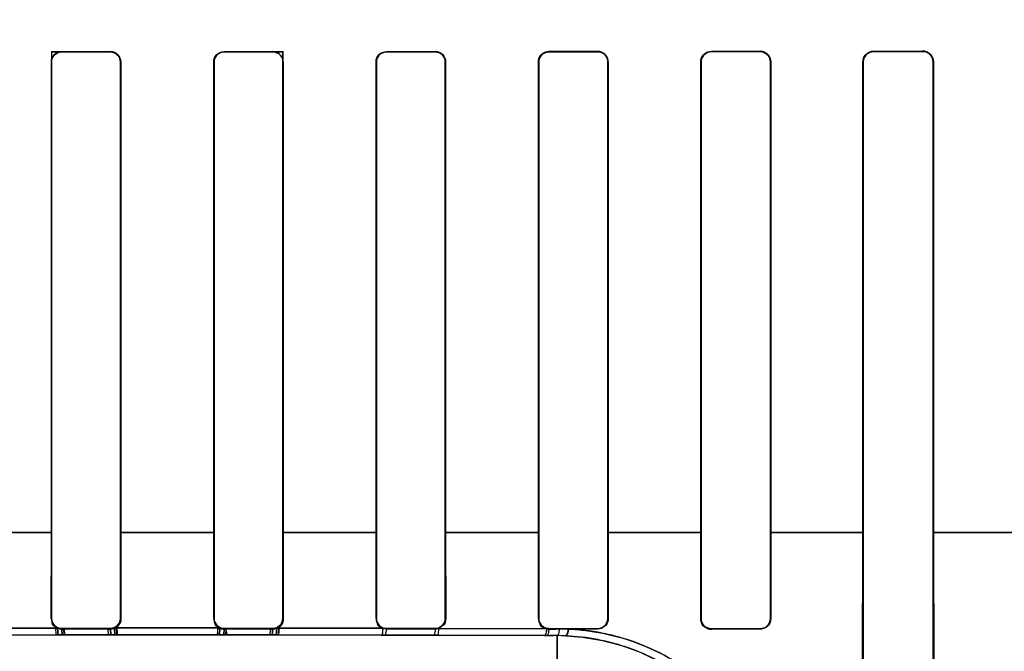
# Model space of a CAD drawing. Header units: millimetres. Extents: x 0 to 297, y 0 to 210.
# Tile 209 of 256: x 58.496 to 58.708, y 157.136 to 157.272. Entities that reach past the tile are written whole.
import ezdxf

# ---------------------------------------------------------------- set-up
doc = ezdxf.new("R2010")
doc.units = ezdxf.units.MM
doc.header["$LTSCALE"] = 16.335
doc.layers.get('0').update_dxf_attribs({"linetype": 'CONTINUOUS'})
for name, color, linetype in [('AXES_REF', 7, 'CONTINUOUS'), ('INTFCLR_1', 7, 'CONTINUOUS'), ('INTFCLR_72935', 7, 'CONTINUOUS')]:
    doc.layers.add(name, color=color, linetype=linetype)

msp = doc.modelspace()

# ---------------------------------------------------------------- linework, layer by layer
at = {"color": 7, "linetype": 'Continuous'}
for radius in [6.78708, 6.7865, 6.74304]:
    msp.add_circle((57.46373, 154.71146), radius, dxfattribs=at)
for radius, start, end in [(6.72, 278.277129, 261.722871), (6.874, 193.234383, 36.724612)]:
    msp.add_arc((57.46373, 154.71146), radius, start, end, dxfattribs=at)
at = {"layer": 'AXES_REF', "color": 9, "linetype": 'Continuous'}
for radius in [6.19116, 4.15]:
    msp.add_circle((57.46373, 154.71146), radius, dxfattribs=at)
at = {"layer": 'INTFCLR_1', "color": 9, "linetype": 'Continuous'}
for p, q in [((58.50518, 157.26518), (58.50518, 157.26511)), ((58.51568, 157.26511), (58.51568, 157.26518)), ((58.54018, 157.26518), (58.54018, 157.26511)), ((58.55068, 157.26511), (58.55068, 157.26518)), ((58.57518, 157.26519), (58.57518, 157.26512)), ((58.58568, 157.26512), (58.58568, 157.2652)), ((58.61018, 157.26521), (58.61018, 157.26514)), ((58.62068, 157.26515), (58.62068, 157.26522)), ((58.64518, 157.26525), (58.64518, 157.26517)), ((58.65568, 157.26518), (58.65568, 157.26526)), ((58.68018, 157.2653), (58.68018, 157.26522)), ((58.69068, 157.26523), (58.69068, 157.26531)), ((58.50302, 157.26295), (58.50295, 157.26295)), ((58.5179, 157.26295), (58.51783, 157.26295)), ((58.53802, 157.26295), (58.53795, 157.26295)), ((58.5529, 157.26295), (58.55283, 157.26295)), ((58.57301, 157.26295), (58.57294, 157.26295)), ((58.58792, 157.26295), (58.58785, 157.26295)), ((58.60799, 157.26295), (58.60792, 157.26295)), ((58.62295, 157.26295), (58.62287, 157.26295)), ((58.64296, 157.26295), (58.64289, 157.26295)), ((58.65799, 157.26295), (58.65791, 157.26295)), ((58.67792, 157.26295), (58.67784, 157.26295)), ((58.69304, 157.26295), (58.69296, 157.26295)), ((58.50303, 157.16145), (58.48284, 157.16145)), ((58.53803, 157.16145), (58.51781, 157.16145)), ((58.57302, 157.16145), (58.55283, 157.16145)), ((58.60799, 157.16145), (58.58785, 157.16145)), ((58.64296, 157.16145), (58.62287, 157.16145)), ((58.67792, 157.16145), (58.65791, 157.16145)), ((58.71286, 157.16145), (58.69296, 157.16145)), ((58.50294, 157.1429), (58.50301, 157.1429)), ((58.51784, 157.1429), (58.51791, 157.1429)), ((58.53794, 157.1429), (58.53802, 157.1429)), ((58.55284, 157.1429), (58.55291, 157.1429)), ((58.57293, 157.1429), (58.57301, 157.1429)), ((58.58785, 157.1429), (58.58793, 157.1429)), ((58.60791, 157.1429), (58.60799, 157.1429)), ((58.62288, 157.1429), (58.62295, 157.1429)), ((58.64288, 157.1429), (58.64296, 157.1429)), ((58.65791, 157.1429), (58.65799, 157.1429)), ((58.48148, 157.1408), (58.50429, 157.14084)), ((58.50442, 157.13936), (58.48174, 157.13932)), ((58.50518, 157.14074), (58.50518, 157.14066)), ((58.51574, 157.13937), (58.5053, 157.13936)), ((58.51568, 157.14066), (58.51568, 157.14074)), ((58.51659, 157.14086), (58.53927, 157.14086)), ((58.53921, 157.13937), (58.51664, 157.13937)), ((58.55055, 157.13936), (58.54011, 157.13937)), ((58.54018, 157.14074), (58.54018, 157.14066)), ((58.55068, 157.14066), (58.55068, 157.14074)), ((58.57411, 157.13932), (58.55143, 157.13936)), ((58.55156, 157.14084), (58.57437, 157.1408)), ((58.57492, 157.13932), (58.57411, 157.13932)), ((58.57518, 157.14065), (58.57492, 157.13932)), ((58.58536, 157.13929), (58.57492, 157.13932)), ((58.57518, 157.14073), (58.57518, 157.14065)), ((58.58609, 157.13929), (58.58536, 157.13929)), ((58.58568, 157.14065), (58.58568, 157.14072)), ((58.60921, 157.13921), (58.58609, 157.13929)), ((58.58642, 157.14077), (58.60967, 157.14069)), ((58.60972, 157.13921), (58.60921, 157.13921)), ((58.61018, 157.14071), (58.61018, 157.14063)), ((58.61193, 157.1392), (58.61046, 157.13921)), ((58.61193, 157.1392), (58.61193, 157.13186)), ((58.62068, 157.14062), (58.62068, 157.1407)), ((58.64518, 157.14068), (58.64518, 157.1406)), ((58.65568, 157.14058), (58.65568, 157.14066))]:
    msp.add_line(p, q, dxfattribs=at)
at = {"layer": 'INTFCLR_1', "color": 6, "linetype": 'Continuous'}
for p, q in [((58.62068, 157.26522), (58.61018, 157.26521)), ((58.50295, 157.16145), (58.50295, 157.26295)), ((58.50302, 157.16145), (58.50302, 157.26295)), ((58.51783, 157.26295), (58.51783, 157.16145)), ((58.5179, 157.26295), (58.5179, 157.16145)), ((58.53795, 157.16145), (58.53795, 157.26295)), ((58.53802, 157.16145), (58.53802, 157.26295)), ((58.55283, 157.26295), (58.55283, 157.16145)), ((58.5529, 157.26295), (58.5529, 157.16145)), ((58.57294, 157.16145), (58.57294, 157.26295)), ((58.57301, 157.16145), (58.57301, 157.26295)), ((58.58785, 157.26295), (58.58785, 157.16145)), ((58.58792, 157.26295), (58.58792, 157.16145)), ((58.60792, 157.16145), (58.60792, 157.26295)), ((58.60799, 157.16145), (58.60799, 157.26295)), ((58.62287, 157.26295), (58.62287, 157.16145)), ((58.62295, 157.26295), (58.62295, 157.16145)), ((58.64289, 157.16145), (58.64289, 157.26295)), ((58.64296, 157.16145), (58.64296, 157.26295)), ((58.65791, 157.26295), (58.65791, 157.16145)), ((58.65799, 157.26295), (58.65799, 157.16145)), ((58.67784, 157.16145), (58.67784, 157.26295)), ((58.67792, 157.16145), (58.67792, 157.26295)), ((58.69296, 157.26295), (58.69296, 157.16145)), ((58.69304, 157.26295), (58.69304, 157.16145)), ((58.50294, 157.1429), (58.50295, 157.16145)), ((58.50301, 157.1429), (58.50302, 157.16145)), ((58.51783, 157.16145), (58.51784, 157.1429)), ((58.5179, 157.16145), (58.51791, 157.1429)), ((58.53794, 157.1429), (58.53795, 157.16145)), ((58.53802, 157.1429), (58.53802, 157.16145)), ((58.55283, 157.16145), (58.55284, 157.1429)), ((58.5529, 157.16145), (58.55291, 157.1429)), ((58.57293, 157.1429), (58.57294, 157.16145)), ((58.57301, 157.1429), (58.57301, 157.16145)), ((58.58785, 157.16145), (58.58785, 157.1429)), ((58.58792, 157.16145), (58.58793, 157.1429)), ((58.60791, 157.1429), (58.60792, 157.16145)), ((58.60799, 157.1429), (58.60799, 157.16145)), ((58.62287, 157.16145), (58.62288, 157.1429)), ((58.62295, 157.16145), (58.62295, 157.1429)), ((58.64288, 157.1429), (58.64289, 157.16145)), ((58.64296, 157.1429), (58.64296, 157.16145)), ((58.65791, 157.16145), (58.65791, 157.1429)), ((58.65799, 157.16145), (58.65799, 157.1429)), ((58.67765, 157.09495), (58.67784, 157.16145)), ((58.67781, 157.09495), (58.67792, 157.16145)), ((58.69296, 157.16145), (58.69307, 157.09495)), ((58.69304, 157.16145), (58.69323, 157.09495)), ((58.51568, 157.14074), (58.50518, 157.14074)), ((58.50518, 157.14066), (58.51568, 157.14066)), ((58.55068, 157.14074), (58.54018, 157.14074)), ((58.54018, 157.14066), (58.55068, 157.14066)), ((58.57437, 157.1408), (58.57518, 157.14065)), ((58.58568, 157.14072), (58.57518, 157.14073)), ((58.57518, 157.14065), (58.58568, 157.14065)), ((58.62068, 157.1407), (58.61018, 157.14071)), ((58.61018, 157.14063), (58.61165, 157.14063)), ((58.61441, 157.14063), (58.61239, 157.14063)), ((58.62068, 157.14062), (58.61441, 157.14063)), ((58.65568, 157.14066), (58.64518, 157.14068)), ((58.65568, 157.14058), (58.64518, 157.1406))]:
    msp.add_line(p, q, dxfattribs=at)
at = {"layer": 'INTFCLR_1', "color": 7, "linetype": 'Continuous'}
for p, q in [((58.50382, 157.14099), (58.50392, 157.13936)), ((58.50392, 157.13936), (58.50574, 157.13936)), ((58.50442, 157.13936), (58.50429, 157.14084)), ((58.5053, 157.13936), (58.50442, 157.13936)), ((58.50518, 157.14066), (58.5053, 157.13936)), ((58.50574, 157.13936), (58.50565, 157.14061)), ((58.51513, 157.1406), (58.51523, 157.13937)), ((58.51523, 157.13937), (58.5171, 157.13937)), ((58.51574, 157.13937), (58.51568, 157.14066)), ((58.51664, 157.13937), (58.51574, 157.13937)), ((58.51658, 157.14085), (58.51664, 157.13937)), ((58.5171, 157.13937), (58.517, 157.14099)), ((58.5388, 157.141), (58.5387, 157.13937)), ((58.5387, 157.13937), (58.54056, 157.13937)), ((58.53921, 157.13937), (58.53927, 157.14085)), ((58.54011, 157.13937), (58.53921, 157.13937)), ((58.54018, 157.14066), (58.54011, 157.13937)), ((58.54056, 157.13937), (58.54066, 157.14061)), ((58.55014, 157.1406), (58.55006, 157.13936)), ((58.55006, 157.13936), (58.55187, 157.13936)), ((58.55055, 157.13936), (58.55068, 157.14066)), ((58.55143, 157.13936), (58.55055, 157.13936)), ((58.55156, 157.14084), (58.55143, 157.13936)), ((58.55187, 157.13936), (58.55197, 157.14098))]:
    msp.add_line(p, q, dxfattribs=at)
for points in [[(58.50429, 157.14084), (58.50438, 157.14081), (58.50448, 157.14077), (58.50458, 157.14074), (58.50468, 157.14072), (58.50477, 157.1407), (58.50487, 157.14068), (58.50497, 157.14067), (58.50508, 157.14066), (58.50518, 157.14066)], [(58.51568, 157.14066), (58.51578, 157.14066), (58.51588, 157.14067), (58.51598, 157.14068), (58.51609, 157.1407), (58.51619, 157.14072), (58.51629, 157.14075), (58.51639, 157.14078), (58.51649, 157.14081), (58.51658, 157.14085)], [(58.53927, 157.14085), (58.53937, 157.14081), (58.53947, 157.14078), (58.53956, 157.14075), (58.53966, 157.14072), (58.53977, 157.1407), (58.53987, 157.14068), (58.53997, 157.14067), (58.54007, 157.14066), (58.54018, 157.14066)], [(58.55068, 157.14066), (58.55078, 157.14066), (58.55088, 157.14067), (58.55098, 157.14068), (58.55108, 157.1407), (58.55118, 157.14072), (58.55128, 157.14074), (58.55137, 157.14077), (58.55147, 157.14081), (58.55156, 157.14084)], [(58.64429, 157.14077), (58.64438, 157.14074), (58.64448, 157.1407), (58.64458, 157.14068), (58.64468, 157.14065), (58.64478, 157.14063), (58.64488, 157.14061), (58.64498, 157.1406), (58.64508, 157.1406), (58.64518, 157.1406)]]:
    msp.add_lwpolyline(points, dxfattribs=at)
at = {"layer": 'INTFCLR_1', "color": 6, "linetype": 'Continuous'}
msp.add_arc((58.58568, 157.14291), 0.00227, 270.0342, 289.088, dxfattribs=at)
at = {"layer": 'INTFCLR_1', "color": 9, "linetype": 'Continuous'}
msp.add_arc((58.61172, 157.09186), 0.04735, 87.4189, 89.7475, dxfattribs=at)
at = {"layer": 'INTFCLR_1', "color": 6, "linetype": 'Continuous'}
for major_axis, start_param, end_param in [((0.36509, 0), -1.633151, -1.604356), ((0.38609, 0), -1.629755, -1.60253), ((0.36509, 0), -1.537236, -1.508442), ((0.38609, 0), -1.539062, -1.511838), ((0.36509, 0), -1.441011, -1.411947), ((0.38609, 0), -1.448107, -1.420655), ((0.38609, 0), -1.356116, -1.328192), ((0.36509, 0), -1.243846, -1.213314), ((0.38609, 0), -1.262235, -1.233556), ((0.36509, 0), -1.140627, -1.108745), ((0.38609, 0), -1.165445, -1.135656)]:
    msp.add_ellipse((58.52793, 157.26645), major_axis=major_axis, ratio=0.003491, start_param=start_param, end_param=end_param, dxfattribs=at)
for points, knots in [([(58.50295, 157.26295), (58.50295, 157.26352), (58.50342, 157.26471), (58.50461, 157.26518), (58.50518, 157.26518)], [0, 0, 0, 0, 0.50048, 1, 1, 1, 1]), ([(58.50302, 157.26295), (58.50302, 157.26346), (58.50343, 157.2646), (58.50458, 157.26511), (58.50518, 157.26511)], [0, 0, 0, 0, 0.459192, 1, 1, 1, 1]), ([(58.5179, 157.26295), (58.5179, 157.26347), (58.51749, 157.26464), (58.5163, 157.26518), (58.51568, 157.26518)], [0, 0, 0, 0, 0.453711, 1, 1, 1, 1]), ([(58.51568, 157.26511), (58.51623, 157.26511), (58.51737, 157.26465), (58.51783, 157.2635), (58.51783, 157.26295)], [0, 0, 0, 0, 0.500961, 1, 1, 1, 1]), ([(58.53795, 157.26295), (58.53795, 157.26352), (58.53843, 157.26471), (58.53961, 157.26518), (58.54018, 157.26518)], [0, 0, 0, 0, 0.500819, 1, 1, 1, 1]), ([(58.53802, 157.26295), (58.53802, 157.26345), (58.53842, 157.26459), (58.53958, 157.26511), (58.54018, 157.26511)], [0, 0, 0, 0, 0.453813, 1, 1, 1, 1]), ([(58.5529, 157.26295), (58.5529, 157.26348), (58.55248, 157.26465), (58.55129, 157.26518), (58.55068, 157.26518)], [0, 0, 0, 0, 0.459316, 1, 1, 1, 1]), ([(58.55068, 157.26511), (58.55123, 157.26511), (58.55237, 157.26465), (58.55283, 157.2635), (58.55283, 157.26295)], [0, 0, 0, 0, 0.501233, 1, 1, 1, 1]), ([(58.57294, 157.26295), (58.57294, 157.26352), (58.57342, 157.26471), (58.57461, 157.26519), (58.57518, 157.26519)], [0, 0, 0, 0, 0.499538, 1, 1, 1, 1]), ([(58.57301, 157.26295), (58.57301, 157.26346), (58.57342, 157.2646), (58.57458, 157.26512), (58.57518, 157.26512)], [0, 0, 0, 0, 0.455659, 1, 1, 1, 1]), ([(58.58792, 157.26295), (58.58792, 157.26347), (58.5875, 157.26466), (58.5863, 157.2652), (58.58568, 157.2652)], [0, 0, 0, 0, 0.453611, 1, 1, 1, 1]), ([(58.58568, 157.26512), (58.58623, 157.26512), (58.58739, 157.26466), (58.58785, 157.2635), (58.58785, 157.26295)], [0, 0, 0, 0, 0.502967, 1, 1, 1, 1]), ([(58.60792, 157.26295), (58.60792, 157.26353), (58.6084, 157.26474), (58.60962, 157.26522), (58.61021, 157.26522)], [0, 0, 0, 0, 0.492334, 1, 1, 1, 1]), ([(58.60799, 157.26295), (58.60799, 157.26346), (58.6084, 157.26461), (58.60957, 157.26514), (58.61018, 157.26514)], [0, 0, 0, 0, 0.450447, 1, 1, 1, 1]), ([(58.62068, 157.26515), (58.62124, 157.26515), (58.62241, 157.26467), (58.62287, 157.26351), (58.62287, 157.26295)], [0, 0, 0, 0, 0.506251, 1, 1, 1, 1]), ([(58.62295, 157.26295), (58.62295, 157.26347), (58.62253, 157.26466), (58.62133, 157.26522), (58.62071, 157.26522)], [0, 0, 0, 0, 0.452717, 1, 1, 1, 1]), ([(58.64289, 157.26295), (58.64289, 157.26347), (58.64329, 157.26467), (58.64452, 157.26525), (58.64518, 157.26525)], [0, 0, 0, 0, 0.439305, 1, 1, 1, 1]), ([(58.64296, 157.26295), (58.64296, 157.26346), (58.64336, 157.26462), (58.64455, 157.26517), (58.64518, 157.26517)], [0, 0, 0, 0, 0.445822, 1, 1, 1, 1]), ([(58.65568, 157.26526), (58.65622, 157.26526), (58.65744, 157.26483), (58.65799, 157.26359), (58.65799, 157.26295)], [0, 0, 0, 0, 0.45921, 1, 1, 1, 1]), ([(58.65568, 157.26518), (58.65626, 157.26518), (58.65745, 157.26469), (58.65791, 157.26351), (58.65791, 157.26295)], [0, 0, 0, 0, 0.511254, 1, 1, 1, 1]), ([(58.67784, 157.26295), (58.67784, 157.26347), (58.67825, 157.2647), (58.6795, 157.2653), (58.68018, 157.2653)], [0, 0, 0, 0, 0.432834, 1, 1, 1, 1]), ([(58.67792, 157.26295), (58.67792, 157.26345), (58.67831, 157.26464), (58.67953, 157.26522), (58.68018, 157.26522)], [0, 0, 0, 0, 0.434515, 1, 1, 1, 1]), ([(58.69068, 157.26531), (58.69124, 157.26531), (58.69249, 157.26486), (58.69304, 157.2636), (58.69304, 157.26295)], [0, 0, 0, 0, 0.467061, 1, 1, 1, 1]), ([(58.69068, 157.26523), (58.69114, 157.26523), (58.69232, 157.26488), (58.69296, 157.26365), (58.69296, 157.26295)], [0, 0, 0, 0, 0.396507, 1, 1, 1, 1]), ([(58.50518, 157.14074), (58.50468, 157.14074), (58.50354, 157.14113), (58.50301, 157.14229), (58.50301, 157.1429)], [0, 0, 0, 0, 0.448782, 1, 1, 1, 1]), ([(58.51784, 157.1429), (58.51784, 157.14234), (58.51737, 157.14119), (58.51622, 157.14074), (58.51568, 157.14074)], [0, 0, 0, 0, 0.507744, 1, 1, 1, 1]), ([(58.54018, 157.14074), (58.53969, 157.14074), (58.53855, 157.14113), (58.53802, 157.14229), (58.53802, 157.1429)], [0, 0, 0, 0, 0.443754, 1, 1, 1, 1]), ([(58.55284, 157.1429), (58.55284, 157.14234), (58.55237, 157.14119), (58.55122, 157.14074), (58.55068, 157.14074)], [0, 0, 0, 0, 0.506148, 1, 1, 1, 1]), ([(58.57518, 157.14073), (58.57463, 157.14073), (58.57347, 157.14119), (58.57301, 157.14234), (58.57301, 157.1429)], [0, 0, 0, 0, 0.496177, 1, 1, 1, 1]), ([(58.58785, 157.1429), (58.58785, 157.1424), (58.58745, 157.14125), (58.58628, 157.14072), (58.58568, 157.14072)], [0, 0, 0, 0, 0.451681, 1, 1, 1, 1]), ([(58.61018, 157.14071), (58.60962, 157.14071), (58.60845, 157.14118), (58.60799, 157.14234), (58.60799, 157.1429)], [0, 0, 0, 0, 0.499214, 1, 1, 1, 1]), ([(58.62288, 157.1429), (58.62288, 157.14239), (58.62247, 157.14124), (58.62129, 157.1407), (58.62068, 157.1407)], [0, 0, 0, 0, 0.450048, 1, 1, 1, 1]), ([(58.62295, 157.1429), (58.62296, 157.14237), (58.62253, 157.14117), (58.62131, 157.14062), (58.62068, 157.14062)], [0, 0, 0, 0, 0.453517, 1, 1, 1, 1]), ([(58.64518, 157.14068), (58.64461, 157.14068), (58.64342, 157.14116), (58.64296, 157.14234), (58.64296, 157.1429)], [0, 0, 0, 0, 0.503096, 1, 1, 1, 1]), ([(58.65791, 157.1429), (58.65791, 157.14239), (58.65751, 157.14121), (58.65631, 157.14066), (58.65568, 157.14066)], [0, 0, 0, 0, 0.446533, 1, 1, 1, 1]), ([(58.65799, 157.1429), (58.658, 157.14237), (58.65757, 157.14115), (58.65633, 157.14058), (58.65568, 157.14058)], [0, 0, 0, 0, 0.450128, 1, 1, 1, 1])]:
    msp.add_open_spline(points, degree=3, knots=knots, dxfattribs=at)
for points in [[(58.50429, 157.14084), (58.50378, 157.14107), (58.50311, 157.14148), (58.50311, 157.14204)], [(58.51658, 157.14085), (58.51703, 157.14105), (58.51765, 157.14137), (58.51765, 157.14185)], [(58.53927, 157.14085), (58.53876, 157.14108), (58.53811, 157.1415), (58.53811, 157.14205)], [(58.55156, 157.14084), (58.55201, 157.14104), (58.55264, 157.14134), (58.55264, 157.14183)], [(58.57437, 157.1408), (58.5739, 157.14098), (58.57323, 157.14128), (58.57323, 157.14179)], [(58.58793, 157.1429), (58.58793, 157.14237), (58.58787, 157.14159), (58.58737, 157.14142)], [(58.60967, 157.14069), (58.60911, 157.14082), (58.60827, 157.1411), (58.60828, 157.14167)]]:
    msp.add_open_spline(points, degree=3, dxfattribs=at)
at = {"layer": 'INTFCLR_1', "color": 7, "linetype": 'Continuous'}
for points, knots in [([(58.64518, 157.1406), (58.64459, 157.1406), (58.64337, 157.14109), (58.64287, 157.14231), (58.64288, 157.1429)], [0, 0, 0, 0, 0.500373, 1, 1, 1, 1]), ([(58.50565, 157.14061), (58.5053, 157.14054), (58.50468, 157.14069), (58.50424, 157.14086), (58.50379, 157.14091), (58.50382, 157.14099)], [0, 0, 0, 0, 0.563405, 0.866549, 1, 1, 1, 1]), ([(58.517, 157.14099), (58.51674, 157.14078), (58.51615, 157.14071), (58.51558, 157.14062), (58.51521, 157.14052), (58.51513, 157.1406)], [0, 0, 0, 0, 0.519911, 0.832095, 1, 1, 1, 1]), ([(58.54066, 157.14061), (58.5403, 157.14054), (58.53966, 157.1407), (58.53922, 157.14086), (58.53876, 157.14093), (58.5388, 157.141)], [0, 0, 0, 0, 0.571465, 0.870888, 1, 1, 1, 1]), ([(58.55197, 157.14098), (58.55172, 157.14078), (58.55114, 157.1407), (58.55058, 157.14062), (58.55022, 157.14052), (58.55014, 157.1406)], [0, 0, 0, 0, 0.519483, 0.832798, 1, 1, 1, 1])]:
    msp.add_open_spline(points, degree=3, knots=knots, dxfattribs=at)
msp.add_open_spline([(58.64288, 157.1429), (58.64288, 157.14234), (58.64297, 157.14155), (58.64349, 157.14133)], degree=3, dxfattribs=at)
at = {"layer": 'INTFCLR_1', "color": 9, "linetype": 'Continuous'}
for points, knots in [([(58.57437, 157.1408), (58.57435, 157.14045), (58.57426, 157.14007), (58.57426, 157.13934), (58.57411, 157.13932)], [0, 0, 0, 0, 0.702896, 1, 1, 1, 1]), ([(58.58568, 157.14065), (58.58566, 157.14032), (58.58559, 157.13996), (58.5855, 157.13931), (58.58536, 157.13929)], [0, 0, 0, 0, 0.697233, 1, 1, 1, 1]), ([(58.58642, 157.14077), (58.5864, 157.14042), (58.58632, 157.14002), (58.58625, 157.13931), (58.58609, 157.13929)], [0, 0, 0, 0, 0.696031, 1, 1, 1, 1]), ([(58.60967, 157.14069), (58.60964, 157.14033), (58.60958, 157.1399), (58.60938, 157.13922), (58.60921, 157.13921)], [0, 0, 0, 0, 0.680062, 1, 1, 1, 1]), ([(58.61018, 157.14063), (58.61015, 157.14029), (58.61009, 157.13987), (58.60989, 157.13922), (58.60972, 157.13921)], [0, 0, 0, 0, 0.679538, 1, 1, 1, 1]), ([(58.61239, 157.14063), (58.61236, 157.14028), (58.6123, 157.13986), (58.61209, 157.13921), (58.61193, 157.1392)], [0, 0, 0, 0, 0.677858, 1, 1, 1, 1]), ([(58.61441, 157.14063), (58.61437, 157.14027), (58.61429, 157.13982), (58.61403, 157.13916), (58.61385, 157.13915)], [0, 0, 0, 0, 0.673322, 1, 1, 1, 1]), ([(58.61385, 157.13915), (58.61503, 157.1391), (58.6168, 157.13895), (58.61914, 157.13863), (58.62254, 157.13802), (58.62747, 157.13667), (58.63213, 157.13465), (58.63505, 157.13306), (58.63692, 157.13195), (58.63999, 157.12992), (58.64395, 157.12668), (58.64704, 157.12339), (58.64887, 157.12112), (58.64998, 157.11964), (58.65173, 157.1171), (58.65378, 157.11348), (58.65537, 157.10985), (58.65633, 157.10709), (58.65705, 157.10464), (58.65768, 157.10189), (58.65809, 157.09917), (58.65827, 157.09707), (58.65832, 157.09562), (58.65832, 157.09444), (58.65824, 157.0939), (58.6582, 157.09347), (58.65812, 157.09346)], [0, 0, 0, 0, 0.050421, 0.075497, 0.100446, 0.197722, 0.292428, 0.31589, 0.339243, 0.384953, 0.472705, 0.556344, 0.576678, 0.596702, 0.635423, 0.707778, 0.773623, 0.803986, 0.832221, 0.882294, 0.923927, 0.949539, 0.971483, 0.987114, 0.99656, 1, 1, 1, 1]), ([(58.61441, 157.14063), (58.61566, 157.14057), (58.61751, 157.14041), (58.61996, 157.14006), (58.62354, 157.13941), (58.62872, 157.13796), (58.6336, 157.13578), (58.63665, 157.13407), (58.63861, 157.13288), (58.64183, 157.13069), (58.64598, 157.1272), (58.64921, 157.12367), (58.6511, 157.12123), (58.65227, 157.11964), (58.65408, 157.1169), (58.65621, 157.113), (58.65783, 157.10909), (58.65881, 157.10612), (58.65953, 157.10349), (58.66015, 157.10053), (58.66052, 157.0976), (58.66065, 157.09534), (58.66065, 157.09377), (58.66056, 157.09252), (58.66047, 157.09189), (58.66032, 157.09145), (58.66022, 157.09145)], [0, 0, 0, 0, 0.049845, 0.074639, 0.099313, 0.195591, 0.289496, 0.312794, 0.335998, 0.381462, 0.468915, 0.552488, 0.572841, 0.592896, 0.631711, 0.704365, 0.770606, 0.801203, 0.829668, 0.880205, 0.922282, 0.948199, 0.970438, 0.986335, 0.996048, 1, 1, 1, 1])]:
    msp.add_open_spline(points, degree=3, knots=knots, dxfattribs=at)
at = {"layer": 'INTFCLR_72935', "color": 6, "linetype": 'Continuous'}
for p, q in [((58.50295, 157.26518), (58.50295, 157.16145)), ((58.50295, 157.26518), (58.50302, 157.26511)), ((58.50302, 157.26511), (58.50302, 157.16145)), ((58.55283, 157.26511), (58.5529, 157.26518)), ((58.55283, 157.16145), (58.55283, 157.26511)), ((58.5529, 157.16145), (58.5529, 157.26518)), ((58.51783, 157.16145), (58.51783, 157.26295)), ((58.5179, 157.16145), (58.5179, 157.26295)), ((58.53795, 157.26295), (58.53795, 157.16145)), ((58.53802, 157.26295), (58.53802, 157.16145)), ((58.57294, 157.26295), (58.57294, 157.16145)), ((58.57301, 157.26295), (58.57301, 157.16145)), ((58.58785, 157.16145), (58.58785, 157.26295)), ((58.58792, 157.16145), (58.58792, 157.26295)), ((58.60792, 157.26295), (58.60792, 157.16145)), ((58.60799, 157.26295), (58.60799, 157.16145)), ((58.62287, 157.16145), (58.62287, 157.26295)), ((58.62295, 157.16145), (58.62295, 157.26295)), ((58.64289, 157.26295), (58.64289, 157.16145)), ((58.64296, 157.26295), (58.64296, 157.16145)), ((58.65791, 157.16145), (58.65791, 157.26295)), ((58.65799, 157.16145), (58.65799, 157.26295)), ((58.67784, 157.26295), (58.67784, 157.16145)), ((58.67792, 157.26295), (58.67792, 157.16145)), ((58.69296, 157.16145), (58.69296, 157.26295)), ((58.69304, 157.16145), (58.69304, 157.26295)), ((58.50294, 157.1429), (58.50295, 157.16145)), ((58.50302, 157.16145), (58.50301, 157.1429)), ((58.51784, 157.1429), (58.51783, 157.16145)), ((58.5179, 157.16145), (58.51791, 157.1429)), ((58.53794, 157.1429), (58.53795, 157.16145)), ((58.53802, 157.16145), (58.53802, 157.1429)), ((58.55284, 157.1429), (58.55283, 157.16145)), ((58.5529, 157.16145), (58.55291, 157.1429)), ((58.57293, 157.1429), (58.57294, 157.16145)), ((58.57301, 157.16145), (58.57301, 157.1429)), ((58.58785, 157.1429), (58.58785, 157.16145)), ((58.58792, 157.16145), (58.58793, 157.1429)), ((58.60791, 157.1429), (58.60792, 157.16145)), ((58.60799, 157.16145), (58.60799, 157.1429)), ((58.62288, 157.1429), (58.62287, 157.16145)), ((58.62295, 157.16145), (58.62295, 157.1429)), ((58.64288, 157.1429), (58.64289, 157.16145)), ((58.64296, 157.16145), (58.64296, 157.1429)), ((58.65791, 157.1429), (58.65791, 157.16145)), ((58.65799, 157.16145), (58.65799, 157.1429)), ((58.67765, 157.09495), (58.67784, 157.16145)), ((58.67792, 157.16145), (58.67781, 157.09495)), ((58.69307, 157.09495), (58.69296, 157.16145)), ((58.69304, 157.16145), (58.69323, 157.09495)), ((58.50518, 157.14074), (58.51568, 157.14074)), ((58.51568, 157.14067), (58.50518, 157.14067)), ((58.54018, 157.14074), (58.55068, 157.14074)), ((58.55068, 157.14067), (58.54018, 157.14067)), ((58.57518, 157.14066), (58.57438, 157.1408)), ((58.57518, 157.14073), (58.58568, 157.14073)), ((58.58568, 157.14065), (58.57518, 157.14066)), ((58.61018, 157.14071), (58.62068, 157.1407)), ((58.61239, 157.14063), (58.61091, 157.14063)), ((58.6143, 157.14063), (58.61239, 157.14063)), ((58.62068, 157.14063), (58.6143, 157.14063)), ((58.64518, 157.14068), (58.65568, 157.14067)), ((58.65568, 157.14059), (58.64518, 157.1406))]:
    msp.add_line(p, q, dxfattribs=at)
at = {"layer": 'INTFCLR_72935', "color": 9, "linetype": 'Continuous'}
for p, q in [((58.51568, 157.26518), (58.51568, 157.26511)), ((58.54018, 157.26511), (58.54018, 157.26518)), ((58.57518, 157.26512), (58.57518, 157.26519)), ((58.58568, 157.2652), (58.58568, 157.26512)), ((58.61018, 157.26514), (58.61018, 157.26521)), ((58.62068, 157.26522), (58.62068, 157.26515)), ((58.64518, 157.26517), (58.64518, 157.26525)), ((58.65568, 157.26526), (58.65568, 157.26518)), ((58.68018, 157.26522), (58.68018, 157.2653)), ((58.69068, 157.26531), (58.69068, 157.26523)), ((58.51783, 157.26295), (58.5179, 157.26295)), ((58.53795, 157.26295), (58.53802, 157.26295)), ((58.57294, 157.26295), (58.57301, 157.26295)), ((58.58785, 157.26295), (58.58792, 157.26295)), ((58.60792, 157.26295), (58.60799, 157.26295)), ((58.62287, 157.26295), (58.62295, 157.26295)), ((58.64289, 157.26295), (58.64296, 157.26295)), ((58.65791, 157.26295), (58.65799, 157.26295)), ((58.67784, 157.26295), (58.67792, 157.26295)), ((58.69296, 157.26295), (58.69304, 157.26295)), ((58.48283, 157.16145), (58.50302, 157.16145)), ((58.51782, 157.16145), (58.53804, 157.16145)), ((58.55283, 157.16145), (58.57302, 157.16145)), ((58.58785, 157.16145), (58.60799, 157.16145)), ((58.62287, 157.16145), (58.64296, 157.16145)), ((58.65791, 157.16145), (58.67792, 157.16145)), ((58.69296, 157.16145), (58.71286, 157.16145)), ((58.50301, 157.1429), (58.50294, 157.1429)), ((58.51791, 157.1429), (58.51784, 157.1429)), ((58.53802, 157.1429), (58.53794, 157.1429)), ((58.55291, 157.1429), (58.55284, 157.1429)), ((58.57301, 157.1429), (58.57293, 157.1429)), ((58.58793, 157.1429), (58.58785, 157.1429)), ((58.60799, 157.1429), (58.60791, 157.1429)), ((58.62295, 157.1429), (58.62288, 157.1429)), ((58.64296, 157.1429), (58.64288, 157.1429)), ((58.65799, 157.1429), (58.65791, 157.1429)), ((58.5043, 157.14084), (58.48147, 157.1408)), ((58.48173, 157.13932), (58.50443, 157.13936)), ((58.50518, 157.14067), (58.50518, 157.14074)), ((58.5053, 157.13936), (58.51574, 157.13937)), ((58.51568, 157.14074), (58.51568, 157.14067)), ((58.53928, 157.14086), (58.51658, 157.14086)), ((58.51663, 157.13937), (58.53922, 157.13937)), ((58.54011, 157.13937), (58.55055, 157.13936)), ((58.54018, 157.14067), (58.54018, 157.14074)), ((58.55068, 157.14074), (58.55068, 157.14067)), ((58.55142, 157.13936), (58.57412, 157.13932)), ((58.57438, 157.1408), (58.55155, 157.14084)), ((58.57412, 157.13932), (58.57492, 157.13932)), ((58.57518, 157.14066), (58.57492, 157.13932)), ((58.57492, 157.13932), (58.58536, 157.13929)), ((58.57518, 157.14066), (58.57518, 157.14073)), ((58.58536, 157.13929), (58.58608, 157.13929)), ((58.58568, 157.14073), (58.58568, 157.14065)), ((58.58608, 157.13929), (58.60923, 157.13921)), ((58.60969, 157.14069), (58.5864, 157.14077)), ((58.60923, 157.13921), (58.60972, 157.13921)), ((58.60972, 157.13921), (58.61119, 157.1392)), ((58.61018, 157.14064), (58.61018, 157.14071)), ((58.61193, 157.13186), (58.61193, 157.1392)), ((58.62068, 157.1407), (58.62068, 157.14063)), ((58.64518, 157.1406), (58.64518, 157.14068)), ((58.65568, 157.14067), (58.65568, 157.14059))]:
    msp.add_line(p, q, dxfattribs=at)
at = {"layer": 'INTFCLR_72935', "color": 7, "linetype": 'Continuous'}
for p, q in [((58.504, 157.13936), (58.50389, 157.14097)), ((58.50579, 157.13936), (58.504, 157.13936)), ((58.5043, 157.14084), (58.50443, 157.13936)), ((58.50443, 157.13936), (58.5053, 157.13936)), ((58.5053, 157.13936), (58.50518, 157.14067)), ((58.50571, 157.1406), (58.50579, 157.13936)), ((58.5153, 157.13937), (58.5152, 157.14062)), ((58.51714, 157.13937), (58.5153, 157.13937)), ((58.51568, 157.14067), (58.51574, 157.13937)), ((58.51574, 157.13937), (58.51663, 157.13937)), ((58.51663, 157.13937), (58.51657, 157.14085)), ((58.51704, 157.141), (58.51714, 157.13937)), ((58.54061, 157.13937), (58.53877, 157.13937)), ((58.53928, 157.14085), (58.53922, 157.13937)), ((58.53922, 157.13937), (58.54011, 157.13937)), ((58.54011, 157.13937), (58.54018, 157.14067)), ((58.55012, 157.13936), (58.55021, 157.14062)), ((58.55191, 157.13936), (58.55012, 157.13936)), ((58.55068, 157.14067), (58.55055, 157.13936)), ((58.55055, 157.13936), (58.55142, 157.13936)), ((58.55142, 157.13936), (58.55155, 157.14084)), ((58.55202, 157.14099), (58.55191, 157.13936))]:
    msp.add_line(p, q, dxfattribs=at)
for points in [[(58.50518, 157.14067), (58.50508, 157.14067), (58.50498, 157.14067), (58.50488, 157.14069), (58.50478, 157.1407), (58.50468, 157.14072), (58.50458, 157.14075), (58.50449, 157.14077), (58.50439, 157.14081), (58.5043, 157.14084)], [(58.51657, 157.14085), (58.51648, 157.14082), (58.51638, 157.14078), (58.51628, 157.14075), (58.51618, 157.14073), (58.51608, 157.1407), (58.51598, 157.14069), (58.51588, 157.14068), (58.51578, 157.14067), (58.51568, 157.14067)], [(58.54018, 157.14067), (58.54007, 157.14067), (58.53997, 157.14068), (58.53987, 157.14069), (58.53977, 157.1407), (58.53967, 157.14073), (58.53957, 157.14075), (58.53947, 157.14078), (58.53938, 157.14082), (58.53928, 157.14085)], [(58.55155, 157.14084), (58.55146, 157.14081), (58.55136, 157.14077), (58.55127, 157.14075), (58.55117, 157.14072), (58.55107, 157.1407), (58.55097, 157.14069), (58.55088, 157.14067), (58.55078, 157.14067), (58.55068, 157.14067)], [(58.64518, 157.1406), (58.64508, 157.1406), (58.64498, 157.14061), (58.64488, 157.14062), (58.64478, 157.14064), (58.64468, 157.14065), (58.64458, 157.14068), (58.64448, 157.14071), (58.64439, 157.14074), (58.64429, 157.14078)]]:
    msp.add_lwpolyline(points, dxfattribs=at)
at = {"layer": 'INTFCLR_72935', "color": 6, "linetype": 'Continuous'}
msp.add_arc((58.61018, 157.14291), 0.00227, 257.4992, 269.935, dxfattribs=at)
for major_axis, start_param, end_param in [((0.36509, 0), -1.639268, -1.604356), ((0.38609, 0), -1.635348, -1.60253), ((0.36509, 0), -1.537236, -1.502325), ((0.38609, 0), -1.539062, -1.506245), ((0.36509, 0), -1.441011, -1.411947), ((0.38609, 0), -1.448107, -1.420655), ((0.36509, 0), -1.343557, -1.313932), ((0.38609, 0), -1.356116, -1.328192), ((0.36509, 0), -1.243846, -1.213314), ((0.38609, 0), -1.262235, -1.233556), ((0.36509, 0), -1.140627, -1.108745), ((0.38609, 0), -1.165445, -1.135656)]:
    msp.add_ellipse((58.52793, 157.26645), major_axis=major_axis, ratio=0.003491, start_param=start_param, end_param=end_param, dxfattribs=at)
for points, knots in [([(58.51568, 157.26518), (58.51625, 157.26518), (58.51744, 157.2647), (58.5179, 157.26352), (58.5179, 157.26295)], [0, 0, 0, 0, 0.506297, 1, 1, 1, 1]), ([(58.51783, 157.26295), (58.51783, 157.26345), (58.51743, 157.26459), (58.51628, 157.26511), (58.51568, 157.26511)], [0, 0, 0, 0, 0.453813, 1, 1, 1, 1]), ([(58.53795, 157.26295), (58.53795, 157.26347), (58.53836, 157.26464), (58.53956, 157.26518), (58.54018, 157.26518)], [0, 0, 0, 0, 0.453711, 1, 1, 1, 1]), ([(58.54018, 157.26511), (58.53962, 157.26511), (58.53847, 157.26464), (58.53802, 157.2635), (58.53802, 157.26295)], [0, 0, 0, 0, 0.506381, 1, 1, 1, 1]), ([(58.57294, 157.26295), (58.57294, 157.26347), (58.57336, 157.26465), (58.57456, 157.26519), (58.57518, 157.26519)], [0, 0, 0, 0, 0.455466, 1, 1, 1, 1]), ([(58.57518, 157.26512), (58.57461, 157.26512), (58.57346, 157.26464), (58.57301, 157.2635), (58.57301, 157.26295)], [0, 0, 0, 0, 0.510179, 1, 1, 1, 1]), ([(58.58568, 157.2652), (58.58626, 157.2652), (58.58745, 157.26471), (58.58792, 157.26352), (58.58792, 157.26295)], [0, 0, 0, 0, 0.509348, 1, 1, 1, 1]), ([(58.58785, 157.26295), (58.58785, 157.26346), (58.58744, 157.2646), (58.58628, 157.26512), (58.58568, 157.26512)], [0, 0, 0, 0, 0.453787, 1, 1, 1, 1]), ([(58.60792, 157.26295), (58.60792, 157.26347), (58.60834, 157.26466), (58.60954, 157.26521), (58.61018, 157.26521)], [0, 0, 0, 0, 0.449916, 1, 1, 1, 1]), ([(58.61018, 157.26514), (58.60961, 157.26514), (58.60845, 157.26466), (58.60799, 157.2635), (58.60799, 157.26295)], [0, 0, 0, 0, 0.508383, 1, 1, 1, 1]), ([(58.62295, 157.26295), (58.62295, 157.26347), (58.62254, 157.26466), (58.62132, 157.26522), (58.62068, 157.26522)], [0, 0, 0, 0, 0.442115, 1, 1, 1, 1]), ([(58.62287, 157.26295), (58.62287, 157.26346), (58.62247, 157.26461), (58.62129, 157.26515), (58.62068, 157.26515)], [0, 0, 0, 0, 0.449607, 1, 1, 1, 1]), ([(58.64289, 157.26295), (58.64289, 157.26347), (58.6433, 157.26468), (58.64453, 157.26525), (58.64518, 157.26525)], [0, 0, 0, 0, 0.444674, 1, 1, 1, 1]), ([(58.64518, 157.26517), (58.6446, 157.26517), (58.64342, 157.26468), (58.64296, 157.26351), (58.64296, 157.26295)], [0, 0, 0, 0, 0.512923, 1, 1, 1, 1]), ([(58.65799, 157.26295), (58.65799, 157.26347), (58.65758, 157.26468), (58.65634, 157.26526), (58.65568, 157.26526)], [0, 0, 0, 0, 0.436747, 1, 1, 1, 1]), ([(58.65791, 157.26295), (58.65791, 157.26346), (58.6575, 157.26463), (58.65631, 157.26518), (58.65568, 157.26518)], [0, 0, 0, 0, 0.443691, 1, 1, 1, 1]), ([(58.67784, 157.26295), (58.67784, 157.26348), (58.67825, 157.2647), (58.6795, 157.2653), (58.68018, 157.2653)], [0, 0, 0, 0, 0.43647, 1, 1, 1, 1]), ([(58.68018, 157.26522), (58.67972, 157.26522), (58.67854, 157.26486), (58.67792, 157.26364), (58.67792, 157.26295)], [0, 0, 0, 0, 0.400765, 1, 1, 1, 1]), ([(58.69304, 157.26295), (58.69304, 157.26347), (58.69263, 157.26471), (58.69136, 157.26532), (58.69068, 157.26531)], [0, 0, 0, 0, 0.429292, 1, 1, 1, 1]), ([(58.69296, 157.26295), (58.69296, 157.26346), (58.69256, 157.26466), (58.69133, 157.26523), (58.69068, 157.26523)], [0, 0, 0, 0, 0.436653, 1, 1, 1, 1]), ([(58.50301, 157.1429), (58.50301, 157.14234), (58.50349, 157.14119), (58.50463, 157.14074), (58.50518, 157.14074)], [0, 0, 0, 0, 0.509125, 1, 1, 1, 1]), ([(58.51568, 157.14074), (58.51617, 157.14074), (58.5173, 157.14113), (58.51784, 157.14229), (58.51784, 157.1429)], [0, 0, 0, 0, 0.443757, 1, 1, 1, 1]), ([(58.53802, 157.1429), (58.53802, 157.14236), (58.53848, 157.14121), (58.53962, 157.14074), (58.54018, 157.14074)], [0, 0, 0, 0, 0.498617, 1, 1, 1, 1]), ([(58.55068, 157.14074), (58.55117, 157.14074), (58.55231, 157.14114), (58.55284, 157.1423), (58.55284, 157.1429)], [0, 0, 0, 0, 0.448783, 1, 1, 1, 1]), ([(58.57301, 157.1429), (58.57301, 157.14236), (58.57346, 157.14121), (58.57461, 157.14073), (58.57518, 157.14073)], [0, 0, 0, 0, 0.48975, 1, 1, 1, 1]), ([(58.58568, 157.14073), (58.58618, 157.14073), (58.58733, 157.14113), (58.58785, 157.1423), (58.58785, 157.1429)], [0, 0, 0, 0, 0.45229, 1, 1, 1, 1]), ([(58.60799, 157.1429), (58.60799, 157.14237), (58.60843, 157.14121), (58.6096, 157.14071), (58.61018, 157.14071)], [0, 0, 0, 0, 0.482108, 1, 1, 1, 1]), ([(58.62068, 157.1407), (58.62119, 157.1407), (58.62235, 157.14111), (58.62288, 157.14229), (58.62288, 157.1429)], [0, 0, 0, 0, 0.455061, 1, 1, 1, 1]), ([(58.62295, 157.1429), (58.62296, 157.14237), (58.62253, 157.14117), (58.62131, 157.14063), (58.62068, 157.14063)], [0, 0, 0, 0, 0.458574, 1, 1, 1, 1]), ([(58.64296, 157.1429), (58.64296, 157.14235), (58.64341, 157.14117), (58.6446, 157.14068), (58.64518, 157.14068)], [0, 0, 0, 0, 0.488882, 1, 1, 1, 1]), ([(58.65568, 157.14067), (58.6562, 157.14067), (58.65739, 157.14109), (58.65791, 157.14229), (58.65791, 157.1429)], [0, 0, 0, 0, 0.461679, 1, 1, 1, 1]), ([(58.65799, 157.1429), (58.658, 157.14237), (58.65756, 157.14114), (58.65632, 157.14059), (58.65568, 157.14059)], [0, 0, 0, 0, 0.454823, 1, 1, 1, 1])]:
    msp.add_open_spline(points, degree=3, knots=knots, dxfattribs=at)
for points in [[(58.5043, 157.14084), (58.50385, 157.14103), (58.50321, 157.14134), (58.50321, 157.14183)], [(58.51791, 157.1429), (58.51791, 157.14241), (58.51787, 157.14169), (58.51741, 157.14149)], [(58.53928, 157.14085), (58.53883, 157.14105), (58.5382, 157.14137), (58.5382, 157.14186)], [(58.55291, 157.1429), (58.55291, 157.14233), (58.55278, 157.14154), (58.55225, 157.14131)], [(58.57438, 157.1408), (58.57392, 157.14098), (58.57325, 157.14126), (58.57325, 157.14176)], [(58.58793, 157.1429), (58.58793, 157.14237), (58.58787, 157.14158), (58.58736, 157.14141)], [(58.60969, 157.14069), (58.60915, 157.14081), (58.60831, 157.14106), (58.60831, 157.14162)]]:
    msp.add_open_spline(points, degree=3, dxfattribs=at)
at = {"layer": 'INTFCLR_72935', "color": 7, "linetype": 'Continuous'}
for points, knots in [([(58.64288, 157.1429), (58.64288, 157.14232), (58.64336, 157.1411), (58.64458, 157.1406), (58.64518, 157.1406)], [0, 0, 0, 0, 0.494566, 1, 1, 1, 1]), ([(58.50389, 157.14097), (58.50415, 157.14078), (58.50472, 157.1407), (58.50527, 157.14063), (58.50563, 157.14053), (58.50571, 157.1406)], [0, 0, 0, 0, 0.518076, 0.832277, 1, 1, 1, 1]), ([(58.5152, 157.14062), (58.51555, 157.14055), (58.51618, 157.1407), (58.51662, 157.14086), (58.51707, 157.14092), (58.51704, 157.141)], [0, 0, 0, 0, 0.568752, 0.869371, 1, 1, 1, 1]), ([(58.53877, 157.13937), (58.53881, 157.13939), (58.53879, 157.1396), (58.53884, 157.13989), (58.5389, 157.14026), (58.53874, 157.14081), (58.53928, 157.1407), (58.53928, 157.14085)], [0, 0, 0, 0, 0.069376, 0.265315, 0.566876, 0.74074, 1, 1, 1, 1]), ([(58.53928, 157.14085), (58.53943, 157.14067), (58.53982, 157.14069), (58.5405, 157.1405), (58.54052, 157.14069)], [0, 0, 0, 0, 0.55351, 1, 1, 1, 1]), ([(58.54052, 157.14069), (58.5406, 157.14053), (58.5405, 157.14018), (58.54082, 157.13975), (58.54064, 157.13955), (58.54065, 157.13937), (58.54061, 157.13937)], [0, 0, 0, 0, 0.392392, 0.735874, 0.930509, 1, 1, 1, 1]), ([(58.55021, 157.14062), (58.55055, 157.14055), (58.55117, 157.14069), (58.5516, 157.14086), (58.55205, 157.14091), (58.55202, 157.14099)], [0, 0, 0, 0, 0.560677, 0.865018, 1, 1, 1, 1])]:
    msp.add_open_spline(points, degree=3, knots=knots, dxfattribs=at)
msp.add_open_spline([(58.64429, 157.14078), (58.64375, 157.141), (58.64305, 157.14143), (58.64306, 157.14201)], degree=3, dxfattribs=at)
at = {"layer": 'INTFCLR_72935', "color": 9, "linetype": 'Continuous'}
for points, knots in [([(58.57438, 157.1408), (58.57437, 157.14045), (58.57428, 157.14007), (58.57427, 157.13934), (58.57412, 157.13932)], [0, 0, 0, 0, 0.702889, 1, 1, 1, 1]), ([(58.58568, 157.14065), (58.58566, 157.14033), (58.58559, 157.13996), (58.5855, 157.13931), (58.58536, 157.13929)], [0, 0, 0, 0, 0.697213, 1, 1, 1, 1]), ([(58.5864, 157.14077), (58.58638, 157.14042), (58.58631, 157.14002), (58.58623, 157.13931), (58.58608, 157.13929)], [0, 0, 0, 0, 0.69604, 1, 1, 1, 1]), ([(58.60969, 157.14069), (58.60966, 157.14033), (58.6096, 157.1399), (58.6094, 157.13922), (58.60923, 157.13921)], [0, 0, 0, 0, 0.680046, 1, 1, 1, 1]), ([(58.61018, 157.14064), (58.61015, 157.14029), (58.61009, 157.13987), (58.60989, 157.13922), (58.60972, 157.13921)], [0, 0, 0, 0, 0.679554, 1, 1, 1, 1]), ([(58.61239, 157.14063), (58.61236, 157.14029), (58.6123, 157.13986), (58.61209, 157.13921), (58.61193, 157.1392)], [0, 0, 0, 0, 0.677877, 1, 1, 1, 1]), ([(58.6143, 157.14063), (58.61426, 157.14027), (58.61418, 157.13982), (58.61392, 157.13916), (58.61375, 157.13916)], [0, 0, 0, 0, 0.673575, 1, 1, 1, 1]), ([(58.65812, 157.09346), (58.65819, 157.09347), (58.65824, 157.09384), (58.65831, 157.0943), (58.65832, 157.0953), (58.65829, 157.09726), (58.65794, 157.10065), (58.65719, 157.10417), (58.65632, 157.10712), (58.65535, 157.10988), (58.65376, 157.11353), (58.65192, 157.11675), (58.65047, 157.11893), (58.64939, 157.12045), (58.64731, 157.12311), (58.6446, 157.12598), (58.64154, 157.12865), (58.63816, 157.13122), (58.63349, 157.13407), (58.62838, 157.13627), (58.62405, 157.13761), (58.61955, 157.13865), (58.61607, 157.13906), (58.61375, 157.13916)], [0, 0, 0, 0, 0.002993, 0.011081, 0.024388, 0.042921, 0.095768, 0.167969, 0.196219, 0.226558, 0.292434, 0.364947, 0.384151, 0.403802, 0.443986, 0.527705, 0.571418, 0.616409, 0.708317, 0.803384, 0.852038, 0.900882, 1, 1, 1, 1]), ([(58.66022, 157.09145), (58.66031, 157.09145), (58.66045, 157.09182), (58.66054, 157.09237), (58.66064, 157.09342), (58.66067, 157.09554), (58.6604, 157.09918), (58.65967, 157.10298), (58.6588, 157.10616), (58.65782, 157.10913), (58.65619, 157.11305), (58.65429, 157.11653), (58.65277, 157.11887), (58.65165, 157.1205), (58.64949, 157.12336), (58.64665, 157.12646), (58.64345, 157.12933), (58.63992, 157.13209), (58.63502, 157.13516), (58.62967, 157.13753), (58.62512, 157.13897), (58.62039, 157.14009), (58.61675, 157.14052), (58.6143, 157.14063)], [0, 0, 0, 0, 0.003487, 0.011834, 0.025377, 0.044176, 0.097634, 0.170528, 0.19901, 0.229582, 0.295855, 0.368665, 0.387927, 0.407615, 0.447849, 0.5315, 0.575092, 0.619899, 0.711246, 0.805505, 0.853678, 0.902003, 1, 1, 1, 1])]:
    msp.add_open_spline(points, degree=3, knots=knots, dxfattribs=at)

doc.saveas('drawing.dxf')
